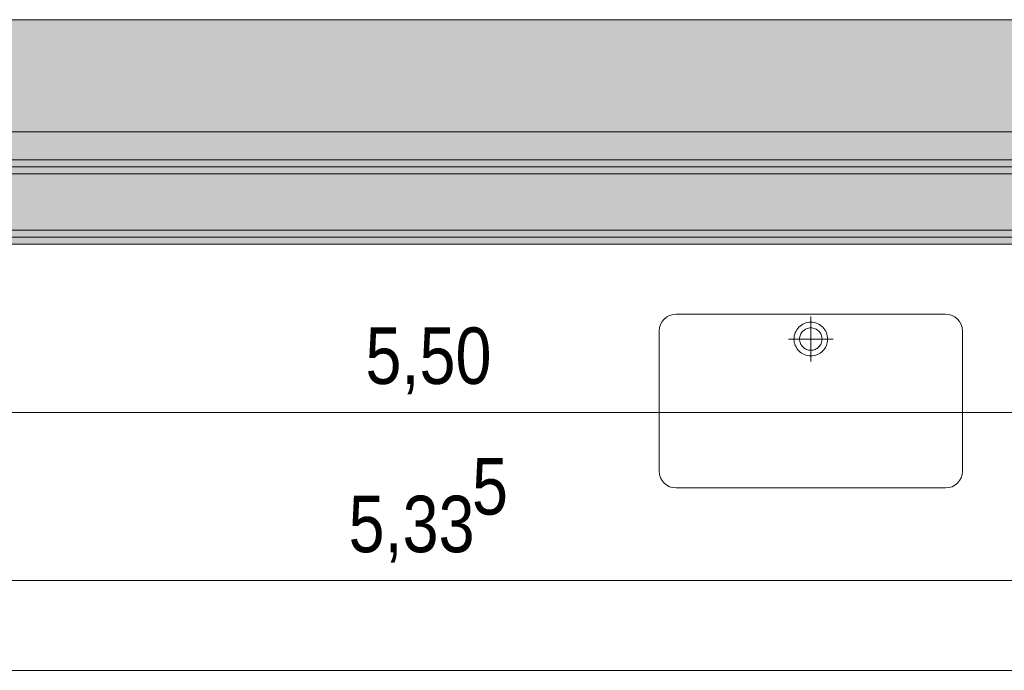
# Model space of a CAD drawing. Extents: x -1920 to 300, y 62 to 656.
# Tile 41 of 60: x -1802 to -1784, y 344 to 355. Entities that reach past the tile are written whole.
import ezdxf
from ezdxf.lldxf.tags import DXFTag

# ---------------------------------------------------------------- set-up
doc = ezdxf.new("R2010")
doc.units = 0
doc.layers.get('0').update_dxf_attribs({"lineweight": 35})
for name, color, linetype, lineweight, true_color in [('00 -Bauelemente -Dämmung innen', 7, 'Continuous', 9, 0xff7fe6), ('00 -Bauelemente -Gipskarton', 7, 'Continuous', 9, 0xff7fe6), ('30 -34 Innenwände- 2 nichttragend', 7, 'Continuous', 18, 0xff7fe6), ('30 -35 Decken- 1 Konstruktion-Träger- Stahlbeton', 7, 'grob-A06G9HJG8I', 13, 0x33aa00), ('40 -41 Abwasser_Wasser_Gas- 1 Abwasser + sanitäre Anlagen', 7, 'Continuous', 9, 0xff6633), ('60- 61 allgemeine Ausstattung- 1 Möbel', 7, 'Continuous', 9, 0x00cccc), ('70 -76 Bemaßung- 2 Allgemein', 9, 'Continuous', 5, 0x808080)]:
    doc.layers.add(name, color=color, linetype=linetype, lineweight=lineweight, true_color=true_color)
doc.layers.add('70 -71 Achsen- 1 Gebäudeachsen', color=7, linetype='STRICHPUNKT2-A06G9HJF8I', lineweight=18)
doc.layers.add('iwb_Schraffur_Unterzug', color=7, linetype='Continuous', lineweight=5, true_color=0xffffcc, plot=False)
doc.styles.get("Standard").update_dxf_attribs({"font": 'ARIALN.TTF'})
tags = doc.linetypes.add('grob-A06G9HJG8I', pattern=[14, 3, -8, 3]).pattern_tags.tags
tags[8:9] = [DXFTag(74, 4), DXFTag(75, 0), DXFTag(340, '0'), DXFTag(46, 0.0), DXFTag(50, 0.0), DXFTag(44, 0.0), DXFTag(45, 0.0)]
tags[6:7] = [DXFTag(74, 4), DXFTag(75, 0), DXFTag(340, '0'), DXFTag(46, 0.0), DXFTag(50, 0.0), DXFTag(44, 0.0), DXFTag(45, 0.0)]
tags[4:5] = [DXFTag(74, 4), DXFTag(75, 0), DXFTag(340, '0'), DXFTag(46, 0.0), DXFTag(50, 0.0), DXFTag(44, 0.0), DXFTag(45, 0.0)]
tags = doc.linetypes.add('STRICHPUNKT2-A06G9HJF8I', pattern=[12.7, 6.35, -3.175, 0, -3.175]).pattern_tags.tags
tags[10:11] = [DXFTag(74, 4), DXFTag(75, 0), DXFTag(340, '0'), DXFTag(46, 0.0), DXFTag(50, 0.0), DXFTag(44, 0.0), DXFTag(45, 0.0)]
tags[8:9] = [DXFTag(74, 4), DXFTag(75, 0), DXFTag(340, '0'), DXFTag(46, 0.0), DXFTag(50, 0.0), DXFTag(44, 0.0), DXFTag(45, 0.0)]
tags[6:7] = [DXFTag(74, 4), DXFTag(75, 0), DXFTag(340, '0'), DXFTag(46, 0.0), DXFTag(50, 0.0), DXFTag(44, 0.0), DXFTag(45, 0.0)]
tags[4:5] = [DXFTag(74, 4), DXFTag(75, 0), DXFTag(340, '0'), DXFTag(46, 0.0), DXFTag(50, 0.0), DXFTag(44, 0.0), DXFTag(45, 0.0)]

# ---------------------------------------------------------------- blocks, each defined once
blk = doc.blocks.new('Referenz-A06G9HJH8I', base_point=(-1905.787, 86.892))
at = {"layer": '00 -Bauelemente -Dämmung innen', "color": 0, "linetype": 'Continuous', "ltscale": 0.13}
for p, q in [((-1813.831, 352.392), (-1760.231, 352.392)), ((-1813.831, 351.392), (-1758.831, 351.392))]:
    blk.add_line(p, q, dxfattribs=at)
at = {"layer": '00 -Bauelemente -Gipskarton', "color": 0, "linetype": 'Continuous', "ltscale": 0.13}
for p, q in [((-1813.831, 352.642), (-1760.481, 352.642)), ((-1813.831, 352.517), (-1760.356, 352.517)), ((-1813.831, 352.392), (-1760.231, 352.392)), ((-1813.831, 351.392), (-1758.831, 351.392)), ((-1813.831, 351.267), (-1758.831, 351.267)), ((-1813.831, 351.142), (-1758.831, 351.142))]:
    blk.add_line(p, q, dxfattribs=at)
at = {"layer": '30 -34 Innenwände- 2 nichttragend', "color": 0, "linetype": 'Continuous', "ltscale": 0.18}
for p, q in [((-1813.831, 352.642), (-1760.481, 352.642)), ((-1813.831, 351.142), (-1758.831, 351.142))]:
    blk.add_line(p, q, dxfattribs=at)
at = {"layer": '30 -35 Decken- 1 Konstruktion-Träger- Stahlbeton', "color": 0}
for p, q in [((-1665.831, 355.142), (-1813.831, 355.142)), ((-1665.831, 351.142), (-1813.831, 351.142))]:
    blk.add_line(p, q, dxfattribs=at)
at = {"layer": '40 -41 Abwasser_Wasser_Gas- 1 Abwasser + sanitäre Anlagen', "color": 0, "linetype": 'Continuous', "ltscale": 0.13}
for p, q in [((-1789.902, 349.893), (-1785.102, 349.893)), ((-1787.502, 349.048), (-1787.502, 349.848)), ((-1787.766, 349.589), (-1787.751, 349.615)), ((-1787.751, 349.615), (-1787.734, 349.638)), ((-1787.734, 349.638), (-1787.714, 349.66)), ((-1787.714, 349.66), (-1787.692, 349.68)), ((-1787.692, 349.68), (-1787.668, 349.697)), ((-1787.668, 349.697), (-1787.643, 349.713)), ((-1787.643, 349.713), (-1787.617, 349.725)), ((-1787.643, 349.589), (-1787.629, 349.603)), ((-1787.629, 349.603), (-1787.613, 349.614)), ((-1787.617, 349.725), (-1787.589, 349.735)), ((-1787.613, 349.614), (-1787.596, 349.624)), ((-1787.596, 349.624), (-1787.578, 349.633)), ((-1787.589, 349.735), (-1787.56, 349.742)), ((-1787.578, 349.633), (-1787.56, 349.639)), ((-1787.56, 349.742), (-1787.531, 349.747)), ((-1787.56, 349.639), (-1787.541, 349.644)), ((-1787.541, 349.644), (-1787.521, 349.647)), ((-1787.531, 349.747), (-1787.502, 349.748)), ((-1787.521, 349.647), (-1787.502, 349.648)), ((-1787.502, 349.748), (-1787.472, 349.747)), ((-1787.502, 349.648), (-1787.482, 349.647)), ((-1787.482, 349.647), (-1787.463, 349.644)), ((-1787.472, 349.747), (-1787.443, 349.742)), ((-1787.463, 349.644), (-1787.444, 349.639)), ((-1787.444, 349.639), (-1787.425, 349.633)), ((-1787.443, 349.742), (-1787.415, 349.735)), ((-1787.425, 349.633), (-1787.407, 349.624)), ((-1787.415, 349.735), (-1787.387, 349.725)), ((-1787.407, 349.624), (-1787.391, 349.614)), ((-1787.391, 349.614), (-1787.375, 349.603)), ((-1787.387, 349.725), (-1787.36, 349.713)), ((-1787.375, 349.603), (-1787.36, 349.589)), ((-1787.36, 349.713), (-1787.335, 349.697)), ((-1787.335, 349.697), (-1787.311, 349.68)), ((-1787.311, 349.68), (-1787.29, 349.66)), ((-1787.29, 349.66), (-1787.27, 349.638)), ((-1787.27, 349.638), (-1787.252, 349.615)), ((-1787.252, 349.615), (-1787.237, 349.589)), ((-1790.202, 347.093), (-1790.202, 349.593)), ((-1787.902, 349.448), (-1787.102, 349.448)), ((-1787.802, 349.448), (-1787.8, 349.477)), ((-1787.8, 349.419), (-1787.802, 349.448)), ((-1787.8, 349.477), (-1787.796, 349.507)), ((-1787.796, 349.507), (-1787.789, 349.535)), ((-1787.789, 349.535), (-1787.779, 349.563)), ((-1787.779, 349.563), (-1787.766, 349.589)), ((-1787.702, 349.448), (-1787.701, 349.468)), ((-1787.701, 349.428), (-1787.702, 349.448)), ((-1787.701, 349.468), (-1787.698, 349.487)), ((-1787.698, 349.409), (-1787.701, 349.428)), ((-1787.698, 349.487), (-1787.693, 349.506)), ((-1787.693, 349.506), (-1787.687, 349.525)), ((-1787.687, 349.525), (-1787.678, 349.542)), ((-1787.678, 349.542), (-1787.668, 349.559)), ((-1787.668, 349.559), (-1787.656, 349.575)), ((-1787.656, 349.575), (-1787.643, 349.589)), ((-1787.36, 349.589), (-1787.347, 349.575)), ((-1787.347, 349.575), (-1787.335, 349.559)), ((-1787.335, 349.559), (-1787.325, 349.542)), ((-1787.325, 349.542), (-1787.317, 349.525)), ((-1787.317, 349.525), (-1787.31, 349.506)), ((-1787.31, 349.506), (-1787.306, 349.487)), ((-1787.306, 349.487), (-1787.303, 349.468)), ((-1787.303, 349.428), (-1787.306, 349.409)), ((-1787.303, 349.468), (-1787.302, 349.448)), ((-1787.302, 349.448), (-1787.303, 349.428)), ((-1787.237, 349.589), (-1787.225, 349.563)), ((-1787.225, 349.563), (-1787.215, 349.535)), ((-1787.215, 349.535), (-1787.208, 349.507)), ((-1787.208, 349.507), (-1787.203, 349.477)), ((-1787.203, 349.477), (-1787.202, 349.448)), ((-1787.202, 349.448), (-1787.203, 349.419)), ((-1784.802, 349.593), (-1784.802, 347.093)), ((-1787.796, 349.389), (-1787.8, 349.419)), ((-1787.789, 349.361), (-1787.796, 349.389)), ((-1787.779, 349.333), (-1787.789, 349.361)), ((-1787.766, 349.307), (-1787.779, 349.333)), ((-1787.751, 349.281), (-1787.766, 349.307)), ((-1787.734, 349.258), (-1787.751, 349.281)), ((-1787.714, 349.236), (-1787.734, 349.258)), ((-1787.693, 349.39), (-1787.698, 349.409)), ((-1787.687, 349.371), (-1787.693, 349.39)), ((-1787.678, 349.354), (-1787.687, 349.371)), ((-1787.668, 349.337), (-1787.678, 349.354)), ((-1787.656, 349.321), (-1787.668, 349.337)), ((-1787.643, 349.307), (-1787.656, 349.321)), ((-1787.629, 349.293), (-1787.643, 349.307)), ((-1787.613, 349.282), (-1787.629, 349.293)), ((-1787.596, 349.272), (-1787.613, 349.282)), ((-1787.578, 349.263), (-1787.596, 349.272)), ((-1787.56, 349.257), (-1787.578, 349.263)), ((-1787.541, 349.252), (-1787.56, 349.257)), ((-1787.521, 349.249), (-1787.541, 349.252)), ((-1787.502, 349.248), (-1787.521, 349.249)), ((-1787.482, 349.249), (-1787.502, 349.248)), ((-1787.463, 349.252), (-1787.482, 349.249)), ((-1787.444, 349.257), (-1787.463, 349.252)), ((-1787.425, 349.263), (-1787.444, 349.257)), ((-1787.407, 349.272), (-1787.425, 349.263)), ((-1787.391, 349.282), (-1787.407, 349.272)), ((-1787.375, 349.293), (-1787.391, 349.282)), ((-1787.36, 349.307), (-1787.375, 349.293)), ((-1787.347, 349.321), (-1787.36, 349.307)), ((-1787.335, 349.337), (-1787.347, 349.321)), ((-1787.325, 349.354), (-1787.335, 349.337)), ((-1787.317, 349.371), (-1787.325, 349.354)), ((-1787.31, 349.39), (-1787.317, 349.371)), ((-1787.306, 349.409), (-1787.31, 349.39)), ((-1787.27, 349.258), (-1787.29, 349.236)), ((-1787.252, 349.281), (-1787.27, 349.258)), ((-1787.237, 349.307), (-1787.252, 349.281)), ((-1787.225, 349.333), (-1787.237, 349.307)), ((-1787.215, 349.361), (-1787.225, 349.333)), ((-1787.208, 349.389), (-1787.215, 349.361)), ((-1787.203, 349.419), (-1787.208, 349.389)), ((-1787.692, 349.216), (-1787.714, 349.236)), ((-1787.668, 349.199), (-1787.692, 349.216)), ((-1787.643, 349.183), (-1787.668, 349.199)), ((-1787.617, 349.171), (-1787.643, 349.183)), ((-1787.589, 349.161), (-1787.617, 349.171)), ((-1787.56, 349.154), (-1787.589, 349.161)), ((-1787.531, 349.149), (-1787.56, 349.154)), ((-1787.502, 349.148), (-1787.531, 349.149)), ((-1787.472, 349.149), (-1787.502, 349.148)), ((-1787.443, 349.154), (-1787.472, 349.149)), ((-1787.415, 349.161), (-1787.443, 349.154)), ((-1787.387, 349.171), (-1787.415, 349.161)), ((-1787.36, 349.183), (-1787.387, 349.171)), ((-1787.335, 349.199), (-1787.36, 349.183)), ((-1787.311, 349.216), (-1787.335, 349.199)), ((-1787.29, 349.236), (-1787.311, 349.216)), ((-1785.102, 346.793), (-1789.902, 346.793))]:
    blk.add_line(p, q, dxfattribs=at)
for centre, major_axis in [((-1789.902, 349.593), (0, 0.3)), ((-1785.102, 349.593), (0.3, 0)), ((-1789.902, 347.093), (-0.3, 0)), ((-1785.102, 347.093), (0, -0.3))]:
    blk.add_ellipse(centre, major_axis=major_axis, ratio=1, start_param=0, end_param=1.570796, dxfattribs=at)
at = {"layer": '60- 61 allgemeine Ausstattung- 1 Möbel', "color": 0, "linetype": 'Continuous', "ltscale": 0.13}
for p, q in [((-1813.831, 351.142), (-1758.831, 351.142)), ((-1758.831, 343.542), (-1813.831, 343.542))]:
    blk.add_line(p, q, dxfattribs=at)
at = {"layer": '70 -71 Achsen- 1 Gebäudeachsen', "color": 0, "linetype": 'STRICHPUNKT2-A06G9HJF8I', "ltscale": 0.18}
blk.add_line((-1858.301, 353.142), (-23.361, 353.142), dxfattribs=at)
at = {"layer": '70 -76 Bemaßung- 2 Allgemein', "color": 0, "linetype": 'Continuous', "ltscale": 0.13}
for p, q in [((-1759.361, 348.142), (-1813.3, 348.142)), ((-1761.011, 345.142), (-1813.3, 345.142))]:
    blk.add_line(p, q, dxfattribs=at)
at = {"layer": '70 -76 Bemaßung- 2 Allgemein', "color": 0, "linetype": 'Continuous', "ltscale": 0.13, "char_height": 1.00689, "attachment_point": 1}
for s, insert in [('{\\fArial Narrow;5,50}', (-1795.436, 349.655)), ('{\\fArial Narrow;5}', (-1793.538, 347.326)), ('{\\fArial Narrow;5,33}', (-1795.737, 346.655))]:
    blk.add_mtext(s, dxfattribs=dict(at, insert=insert))
blk = doc.blocks.new('Referenz-A06G9HJJ8I', base_point=(-1817.831, 154.592))
at = {"layer": 'iwb_Schraffur_Unterzug', "linetype": 'Continuous', "ltscale": 0.13}
blk.add_hatch(color=256, dxfattribs=at).paths.add_polyline_path([(-1813.831, 353.142), (-1813.831, 355.142), (-1665.831, 355.142), (-1665.831, 351.142), (-1813.831, 351.142)])

msp = doc.modelspace()

# ---------------------------------------------------------------- block references
at = {"color": 8, "lineweight": 25, "ltscale": 0.25, "true_color": 0x808080}
for name, p in [('Referenz-A06G9HJH8I', (-1905.787, 86.892)), ('Referenz-A06G9HJJ8I', (-1817.831, 154.592))]:
    msp.add_blockref(name, p, dxfattribs=at)

doc.saveas('drawing.dxf')
